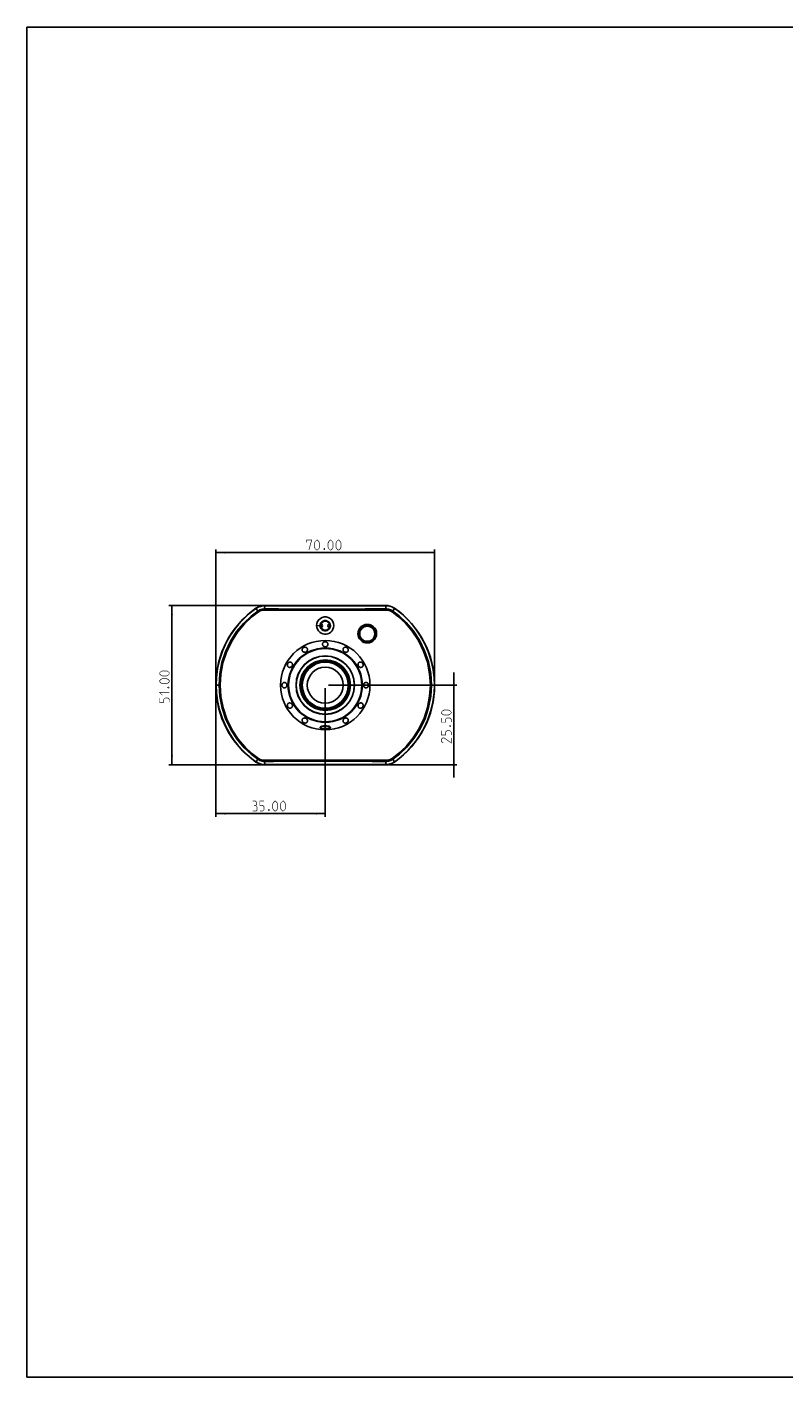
# Model space of a CAD drawing. Header units: millimetres. Extents: x 0 to 559, y 0 to 432.
# Tile 1 of 6: x 0 to 242, y 0 to 432. Entities that reach past the tile are written whole.
import ezdxf

# ---------------------------------------------------------------- set-up
doc = ezdxf.new("R2010")
doc.units = ezdxf.units.MM
doc.header["$LTSCALE"] = 30.734
doc.layers.get('0').update_dxf_attribs({"linetype": 'CONTINUOUS'})
doc.layers.add('02___PRT_ALL_AXES', color=7, linetype='CONTINUOUS')
doc.layers.add('03___PRT_ALL_CURVES', color=7, linetype='CONTINUOUS')
doc.styles.get("Standard").update_dxf_attribs({"font": 'txt', "width": 0.8})
doc.dimstyles.new('DIMSTYLE_1', dxfattribs={"dimtxt": 3.2, "dimasz": 3, "dimexe": 0.18, "dimexo": 0.0625, "dimgap": 0.09, "dimtad": 1, "dimzin": 0, "dimdsep": 46, "dimtxsty": 'STANDARD', "dimblk": '_FILLED', "dimblk1": '_FILLED', "dimblk2": '_FILLED', "dimcen": 0.09, "dimadec": 0, "dimazin": 0, "dimtp": 0.01, "dimtm": 0.01, "dimtfac": 1, "dimtofl": 0, "dimtmove": 0, "dimatfit": 3, "dimldrblk": '_FILLED', "dimfxl": 1, "dimtolj": 1, "dimtzin": 0, "dimarcsym": 0})

# ---------------------------------------------------------------- blocks, each defined once
blk = doc.blocks.new('_FILLED')
at = {"color": 0, "linetype": 'BYBLOCK'}
blk.add_solid([(0, 0), (-1, 0.1), (-1, -0.1)], dxfattribs=at)
blk = doc.blocks.new('*D0')
at = {"color": 2, "linetype": 'CONTINUOUS'}
for p, q in [((60.45, 222.29), (60.45, 264.68)), ((60.45, 263.68), (95.45, 263.68)), ((130.45, 263.68), (95.45, 263.68)), ((130.45, 222.29), (130.45, 264.68))]:
    blk.add_line(p, q, dxfattribs=at)
at = {"color": 2, "linetype": 'CONTINUOUS', "xscale": 3, "yscale": 3, "zscale": 3, "rotation": 180}
blk.add_blockref('_FILLED', (60.45, 263.68), dxfattribs=at)
at = {"color": 2, "linetype": 'CONTINUOUS', "xscale": 3, "yscale": 3, "zscale": 3}
blk.add_blockref('_FILLED', (130.45, 263.68), dxfattribs=at)
blk = doc.blocks.new('*D1')
at = {"color": 2, "linetype": 'CONTINUOUS'}
for p, q in [((75.14, 246.79), (45.4, 246.79)), ((46.4, 246.79), (46.4, 221.29)), ((46.4, 195.79), (46.4, 221.29)), ((75.14, 195.79), (45.4, 195.79))]:
    blk.add_line(p, q, dxfattribs=at)
at = {"color": 2, "linetype": 'CONTINUOUS', "xscale": 3, "yscale": 3, "zscale": 3}
for p, rotation in [((46.4, 246.79), 90), ((46.4, 195.79), 270)]:
    blk.add_blockref('_FILLED', p, dxfattribs=dict(at, rotation=rotation))
blk = doc.blocks.new('*D2')
at = {"color": 2, "linetype": 'CONTINUOUS'}
for p, q in [((60.45, 220.29), (60.45, 179.19)), ((95.45, 220.29), (95.45, 179.19)), ((60.45, 180.19), (77.95, 180.19)), ((95.45, 180.19), (77.95, 180.19))]:
    blk.add_line(p, q, dxfattribs=at)
at = {"color": 2, "linetype": 'CONTINUOUS', "xscale": 3, "yscale": 3, "zscale": 3, "rotation": 180}
blk.add_blockref('_FILLED', (60.45, 180.19), dxfattribs=at)
at = {"color": 2, "linetype": 'CONTINUOUS', "xscale": 3, "yscale": 3, "zscale": 3}
blk.add_blockref('_FILLED', (95.45, 180.19), dxfattribs=at)
blk = doc.blocks.new('*D3')
at = {"color": 2, "linetype": 'CONTINUOUS'}
for p, q in [((136.59, 221.29), (136.59, 225.29)), ((136.59, 225.29), (136.59, 208.54)), ((96.45, 221.29), (137.59, 221.29)), ((136.59, 191.79), (136.59, 208.54)), ((115.76, 195.79), (137.59, 195.79)), ((136.59, 195.79), (136.59, 191.79))]:
    blk.add_line(p, q, dxfattribs=at)
at = {"color": 2, "linetype": 'CONTINUOUS', "xscale": 3, "yscale": 3, "zscale": 3}
for p, rotation in [((136.59, 221.29), 270), ((136.59, 195.79), 90)]:
    blk.add_blockref('_FILLED', p, dxfattribs=dict(at, rotation=rotation))

msp = doc.modelspace()

# ---------------------------------------------------------------- linework, layer by layer
at = {"color": 7, "linetype": 'CONTINUOUS'}
for p, q in [((0, 0), (0, 431.8)), ((0, 431.8), (558.8, 431.8)), ((76.13, 246.71), (75.962, 245.663)), ((76.13, 246.71), (87.14, 246.708)), ((76.142, 246.787), (114.76, 246.787)), ((87.14, 246.708), (91.793, 246.707)), ((91.793, 246.707), (95.479, 246.707)), ((95.479, 246.707), (114.773, 246.71)), ((114.773, 246.71), (114.941, 245.663)), ((73.318, 245.829), (73.851, 245.003)), ((86.795, 245.274), (84.87, 245.279)), ((87.794, 245.638), (84.882, 245.644)), ((89.55, 245.269), (86.795, 245.274)), ((89.557, 245.636), (87.794, 245.638)), ((90.968, 245.268), (89.55, 245.269)), ((90.973, 245.634), (89.557, 245.636)), ((92.187, 245.266), (90.968, 245.268)), ((92.19, 245.633), (90.973, 245.634)), ((93.42, 245.265), (92.187, 245.266)), ((93.422, 245.632), (92.19, 245.633)), ((94.648, 245.265), (93.42, 245.265)), ((94.649, 245.632), (93.422, 245.632)), ((95.873, 245.265), (94.648, 245.265)), ((95.873, 245.632), (94.649, 245.632)), ((97.099, 245.632), (95.873, 245.632)), ((97.101, 245.265), (95.873, 245.265)), ((98.334, 245.633), (97.099, 245.632)), ((98.337, 245.266), (97.101, 245.265)), ((99.55, 245.634), (98.334, 245.633)), ((99.554, 245.267), (98.337, 245.266)), ((100.979, 245.635), (99.55, 245.634)), ((100.985, 245.269), (99.554, 245.267)), ((102.685, 245.638), (100.979, 245.635)), ((102.693, 245.272), (100.985, 245.269)), ((104.497, 245.641), (102.685, 245.638)), ((104.507, 245.275), (102.693, 245.272)), ((106.256, 245.644), (104.497, 245.641)), ((106.268, 245.279), (104.507, 245.275)), ((108.223, 245.648), (106.256, 245.644)), ((108.238, 245.284), (106.268, 245.279)), ((109.375, 245.287), (108.238, 245.284)), ((117.584, 245.828), (117.052, 245.003)), ((92.691, 240.357), (93.809, 240.28)), ((96.901, 240.964), (96.901, 239.611)), ((96.901, 240.537), (96.971, 240.537)), ((96.901, 240.037), (96.971, 240.037)), ((96.971, 240.537), (96.971, 240.037)), ((109.911, 240.187), (107.888, 240.187)), ((109.239, 240.362), (108.558, 240.362)), ((108.65, 240.374), (108.65, 240.362)), ((108.85, 240.4), (108.85, 240.362)), ((60.451, 221.287), (61.818, 221.287)), ((130.451, 221.287), (129.085, 221.287)), ((95.387, 213.26), (95.44, 213.283)), ((95.516, 213.26), (95.463, 213.283)), ((93.79, 207.777), (93.83, 207.884)), ((96.013, 208.216), (96.325, 208.176)), ((73.319, 196.746), (73.851, 197.572)), ((75.931, 197.274), (77.423, 197.277)), ((76.13, 195.864), (75.962, 196.912)), ((84.048, 195.866), (76.13, 195.864)), ((114.76, 195.787), (76.142, 195.787)), ((77.423, 197.277), (81.525, 197.288)), ((78.907, 196.919), (84.643, 196.931)), ((81.525, 197.288), (84.63, 197.296)), ((91.964, 195.867), (84.048, 195.866)), ((84.63, 197.296), (86.39, 197.299)), ((84.643, 196.931), (86.4, 196.934)), ((86.39, 197.299), (88.203, 197.303)), ((86.4, 196.934), (88.211, 196.937)), ((88.203, 197.303), (89.909, 197.306)), ((88.211, 196.937), (89.915, 196.939)), ((89.909, 197.306), (91.948, 197.308)), ((89.915, 196.939), (91.347, 196.941)), ((91.347, 196.941), (92.562, 196.942)), ((91.948, 197.308), (93.179, 197.309)), ((101.229, 195.867), (91.964, 195.867)), ((92.562, 196.942), (93.797, 196.942)), ((93.179, 197.309), (94.409, 197.31)), ((93.797, 196.942), (95.023, 196.943)), ((94.409, 197.31), (95.635, 197.31)), ((95.023, 196.943), (96.247, 196.943)), ((95.635, 197.31), (96.861, 197.31)), ((96.247, 196.943), (97.473, 196.942)), ((96.861, 197.31), (98.093, 197.309)), ((97.473, 196.942), (98.705, 196.942)), ((98.705, 196.942), (99.922, 196.94)), ((99.922, 196.94), (101.336, 196.939)), ((102.17, 197.304), (104.093, 197.3)), ((114.773, 195.864), (114.941, 196.912)), ((117.584, 196.746), (117.052, 197.572)), ((0, 0), (558.8, 0))]:
    msp.add_line(p, q, dxfattribs=at)
at = {"color": 2, "linetype": 'CONTINUOUS', "const_width": 0.2}
for points in [[(89.509, 266.994), (89.509, 267.68), (91.109, 267.68), (90.194, 264.48)], [(92.023, 265.394), (92.023, 266.766), (92.251, 267.223), (92.709, 267.68), (92.937, 267.68), (93.394, 267.223), (93.623, 266.766), (93.623, 265.394), (93.394, 264.937), (92.937, 264.48), (92.709, 264.48), (92.251, 264.937), (92.023, 265.394)], [(96.366, 265.394), (96.366, 266.766), (96.594, 267.223), (97.051, 267.68), (97.28, 267.68), (97.737, 267.223), (97.966, 266.766), (97.966, 265.394), (97.737, 264.937), (97.28, 264.48), (97.051, 264.48), (96.594, 264.937), (96.366, 265.394)], [(98.88, 265.394), (98.88, 266.766), (99.109, 267.223), (99.566, 267.68), (99.794, 267.68), (100.251, 267.223), (100.48, 266.766), (100.48, 265.394), (100.251, 264.937), (99.794, 264.48), (99.566, 264.48), (99.109, 264.937), (98.88, 265.394)], [(95.223, 265.013), (95.299, 264.861), (95.299, 264.785), (95.223, 264.633), (95.07, 264.633), (94.994, 264.785), (94.994, 264.861), (95.07, 265.013), (95.223, 265.013)], [(44.687, 224.259), (43.316, 224.259), (42.859, 224.487), (42.402, 224.944), (42.402, 225.173), (42.859, 225.63), (43.316, 225.859), (44.687, 225.859), (45.144, 225.63), (45.602, 225.173), (45.602, 224.944), (45.144, 224.487), (44.687, 224.259)], [(44.687, 221.744), (43.316, 221.744), (42.859, 221.973), (42.402, 222.43), (42.402, 222.659), (42.859, 223.116), (43.316, 223.344), (44.687, 223.344), (45.144, 223.116), (45.602, 222.659), (45.602, 222.43), (45.144, 221.973), (44.687, 221.744)], [(45.068, 220.602), (45.221, 220.678), (45.297, 220.678), (45.449, 220.602), (45.449, 220.449), (45.297, 220.373), (45.221, 220.373), (45.068, 220.449), (45.068, 220.602)], [(43.316, 218.087), (42.402, 219.002), (45.602, 219.002)], [(45.602, 215.802), (45.602, 216.716), (45.144, 217.173), (44.23, 217.173), (43.773, 216.716), (43.773, 215.802), (42.402, 215.802), (42.402, 217.173)], [(134.878, 211.737), (133.506, 211.737), (133.049, 211.966), (132.592, 212.423), (132.592, 212.652), (133.049, 213.109), (133.506, 213.337), (134.878, 213.337), (135.335, 213.109), (135.792, 212.652), (135.792, 212.423), (135.335, 211.966), (134.878, 211.737)], [(135.792, 209.452), (135.792, 210.366), (135.335, 210.823), (134.421, 210.823), (133.964, 210.366), (133.964, 209.452), (132.592, 209.452), (132.592, 210.823)], [(135.259, 208.309), (135.411, 208.385), (135.487, 208.385), (135.64, 208.309), (135.64, 208.156), (135.487, 208.08), (135.411, 208.08), (135.259, 208.156), (135.259, 208.309)], [(135.792, 205.337), (135.792, 206.252), (135.335, 206.709), (134.421, 206.709), (133.964, 206.252), (133.964, 205.337), (132.592, 205.337), (132.592, 206.709)], [(135.792, 204.423), (135.792, 202.823), (133.506, 204.423), (133.049, 204.423), (132.592, 203.966), (132.592, 203.28), (133.278, 202.823)], [(73.151, 182.821), (73.532, 183.049), (73.532, 183.735), (73.151, 184.192), (72.237, 184.192)], [(72.237, 180.992), (73.38, 180.992), (73.609, 181.221), (73.609, 182.364), (73.151, 182.821), (72.694, 182.821)], [(74.523, 180.992), (75.437, 180.992), (75.894, 181.449), (75.894, 182.364), (75.437, 182.821), (74.523, 182.821), (74.523, 184.192), (75.894, 184.192)], [(77.494, 181.525), (77.57, 181.373), (77.57, 181.297), (77.494, 181.144), (77.342, 181.144), (77.266, 181.297), (77.266, 181.373), (77.342, 181.525), (77.494, 181.525)], [(78.637, 181.906), (78.637, 183.278), (78.866, 183.735), (79.323, 184.192), (79.551, 184.192), (80.009, 183.735), (80.237, 183.278), (80.237, 181.906), (80.009, 181.449), (79.551, 180.992), (79.323, 180.992), (78.866, 181.449), (78.637, 181.906)], [(81.151, 181.906), (81.151, 183.278), (81.38, 183.735), (81.837, 184.192), (82.066, 184.192), (82.523, 183.735), (82.751, 183.278), (82.751, 181.906), (82.523, 181.449), (82.066, 180.992), (81.837, 180.992), (81.38, 181.449), (81.151, 181.906)]]:
    msp.add_lwpolyline(points, dxfattribs=at)
at = {"color": 7, "linetype": 'CONTINUOUS'}
for points in [[(73.318, 245.829), (73.93, 246.192), (74.682, 246.493), (75.46, 246.665), (76.13, 246.71)], [(76.13, 246.71), (76.134, 246.753), (76.138, 246.779), (76.142, 246.787)], [(114.773, 246.71), (114.769, 246.752), (114.765, 246.779), (114.76, 246.787)], [(114.773, 246.71), (115.766, 246.61), (116.713, 246.313), (117.584, 245.829)], [(60.519, 221.287), (60.621, 223.761), (60.998, 226.622), (61.705, 229.629), (62.711, 232.531), (63.897, 235.101), (65.151, 237.281), (66.421, 239.132), (67.688, 240.722), (68.943, 242.102), (70.159, 243.288), (71.309, 244.296), (72.369, 245.138), (73.319, 245.828)], [(73.851, 245.003), (71.715, 243.361), (69.376, 241.147), (67.103, 238.426), (65.109, 235.32), (63.527, 231.986), (62.386, 228.49), (61.697, 224.868), (61.474, 221.287)], [(74.048, 244.715), (71.936, 243.092), (69.625, 240.906), (67.379, 238.218), (65.409, 235.15), (63.846, 231.856), (62.719, 228.403), (62.038, 224.824), (61.818, 221.287)], [(73.28, 245.887), (73.284, 245.88), (73.297, 245.861), (73.319, 245.829)], [(75.962, 245.663), (75.224, 245.59), (74.499, 245.363), (73.851, 245.003)], [(74.046, 244.714), (73.968, 244.827), (73.901, 244.927), (73.851, 245.003)], [(75.931, 245.301), (75.277, 245.238), (74.625, 245.035), (74.048, 244.715)], [(84.87, 245.279), (81.702, 245.286), (80.441, 245.289), (79.052, 245.293), (75.931, 245.301)], [(75.937, 245.301), (75.941, 245.443), (75.95, 245.567), (75.962, 245.663)], [(84.882, 245.644), (80.459, 245.653), (79.072, 245.656), (77.566, 245.659), (75.962, 245.663)], [(92.691, 240.357), (92.771, 241.02), (93.009, 241.648), (93.389, 242.199), (93.888, 242.64), (94.476, 242.948), (95.12, 243.107), (95.783, 243.107), (96.427, 242.948), (97.015, 242.64), (97.513, 242.199), (97.893, 241.649), (98.131, 241.021), (98.211, 240.357)], [(93.809, 240.287), (93.874, 240.753), (94.068, 241.18), (94.376, 241.536), (94.768, 241.788), (95.219, 241.92), (95.684, 241.92), (96.134, 241.788), (96.527, 241.536), (96.835, 241.18), (97.029, 240.753), (97.094, 240.287)], [(114.941, 245.663), (113.457, 245.659), (111.995, 245.656), (110.615, 245.653), (109.359, 245.65), (108.223, 245.648)], [(114.972, 245.301), (113.479, 245.297), (109.375, 245.287)], [(114.965, 245.301), (114.96, 245.443), (114.952, 245.567), (114.941, 245.663)], [(117.052, 245.003), (116.394, 245.367), (115.659, 245.594), (114.941, 245.663)], [(116.855, 244.716), (116.269, 245.039), (115.608, 245.241), (114.972, 245.301)], [(129.085, 221.287), (128.852, 224.93), (128.129, 228.615), (126.931, 232.166), (125.284, 235.521), (123.282, 238.542), (121.098, 241.095), (118.901, 243.148), (116.855, 244.716)], [(116.857, 244.714), (116.935, 244.828), (117.002, 244.927), (117.052, 245.003)], [(129.428, 221.287), (129.192, 224.975), (128.46, 228.704), (127.249, 232.3), (125.582, 235.696), (123.555, 238.754), (121.344, 241.339), (119.121, 243.417), (117.052, 245.003)], [(117.622, 245.887), (117.619, 245.88), (117.606, 245.86), (117.584, 245.828)], [(117.584, 245.828), (118.549, 245.127), (119.634, 244.262), (120.815, 243.223), (122.063, 241.995), (123.348, 240.565), (124.643, 238.913), (125.939, 236.981), (127.215, 234.69), (128.395, 232.015), (129.341, 229.12), (129.969, 226.254), (130.295, 223.597), (130.384, 221.287)], [(98.211, 240.357), (98.138, 239.727), (97.933, 239.145), (97.623, 238.647), (97.23, 238.238), (96.772, 237.924), (96.263, 237.708), (95.722, 237.598), (95.173, 237.599), (94.633, 237.71), (94.124, 237.927), (93.667, 238.243), (93.276, 238.653), (92.967, 239.149), (92.764, 239.729), (92.691, 240.357)], [(97.094, 240.287), (97.024, 239.818), (96.827, 239.396), (96.52, 239.046), (96.129, 238.797), (95.683, 238.667), (95.22, 238.667), (94.774, 238.797), (94.383, 239.045), (94.076, 239.396), (93.879, 239.817), (93.809, 240.287)], [(105.933, 237.741), (105.994, 238.348), (106.192, 238.961), (106.53, 239.536), (106.996, 240.028), (107.561, 240.402), (108.194, 240.638), (108.864, 240.726), (109.534, 240.66), (110.171, 240.446), (110.744, 240.094), (111.226, 239.619), (111.588, 239.048), (111.811, 238.41), (111.884, 237.744)], [(111.884, 237.744), (111.805, 237.071), (111.574, 236.429), (111.205, 235.859), (110.726, 235.394), (110.174, 235.057), (109.585, 234.851), (108.985, 234.774), (108.39, 234.817), (107.813, 234.98), (107.281, 235.255), (106.813, 235.632), (106.428, 236.102), (106.147, 236.636), (105.984, 237.196), (105.933, 237.741)], [(106.221, 237.722), (106.276, 238.269), (106.453, 238.819), (106.757, 239.334), (107.175, 239.775), (107.681, 240.11), (108.25, 240.322), (108.85, 240.4), (109.452, 240.341), (110.023, 240.15), (110.538, 239.834), (110.971, 239.407), (111.296, 238.895), (111.497, 238.322), (111.563, 237.722)], [(111.563, 237.722), (111.492, 237.116), (111.284, 236.541), (110.953, 236.03), (110.523, 235.614), (110.029, 235.312), (109.5, 235.128), (108.962, 235.059), (108.429, 235.098), (107.911, 235.244), (107.434, 235.491), (107.013, 235.83), (106.667, 236.251), (106.415, 236.73), (106.267, 237.232), (106.221, 237.722)], [(73.319, 196.746), (72.356, 197.447), (71.273, 198.308), (70.096, 199.344), (68.851, 200.568), (67.568, 201.994), (66.276, 203.639), (64.982, 205.563), (63.708, 207.844), (62.526, 210.511), (61.575, 213.408), (60.939, 216.289), (60.609, 218.965), (60.519, 221.287)], [(61.474, 221.287), (61.709, 217.613), (62.437, 213.892), (63.642, 210.305), (65.302, 206.913), (67.326, 203.849), (69.543, 201.252), (71.776, 199.162), (73.851, 197.572)], [(61.818, 221.287), (62.05, 217.658), (62.768, 213.982), (63.959, 210.438), (65.599, 207.087), (67.6, 204.061), (69.79, 201.495), (71.996, 199.432), (74.048, 197.859)], [(116.855, 197.859), (118.981, 199.494), (121.305, 201.698), (123.554, 204.397), (125.515, 207.463), (127.069, 210.748), (128.19, 214.194), (128.867, 217.763), (129.085, 221.287)], [(117.052, 197.572), (119.202, 199.226), (121.555, 201.457), (123.83, 204.19), (125.815, 207.293), (127.388, 210.619), (128.522, 214.107), (129.207, 217.72), (129.428, 221.287)], [(130.384, 221.287), (130.28, 218.79), (129.895, 215.899), (129.177, 212.873), (128.162, 209.971), (126.976, 207.418), (125.725, 205.252), (124.459, 203.412), (123.194, 201.829), (121.944, 200.456), (120.733, 199.276), (119.588, 198.273), (118.531, 197.435), (117.584, 196.746)], [(95.451, 207.266), (95.091, 207.278), (94.747, 207.316), (94.432, 207.377), (94.166, 207.458), (93.961, 207.556), (93.833, 207.665), (93.79, 207.777)], [(93.83, 207.884), (93.949, 207.982), (94.135, 208.067), (94.378, 208.137), (94.667, 208.19), (94.989, 208.224), (95.33, 208.241), (95.676, 208.238), (96.013, 208.216)], [(93.901, 207.872), (93.916, 207.91), (93.992, 207.979), (94.145, 208.055), (94.372, 208.124), (94.66, 208.18), (94.989, 208.217), (95.34, 208.234), (95.696, 208.23), (96.04, 208.206), (96.303, 208.171)], [(95.451, 207.364), (95.116, 207.376), (94.794, 207.413), (94.501, 207.474), (94.252, 207.555), (94.062, 207.652), (93.942, 207.761), (93.901, 207.873)], [(97.001, 207.873), (96.97, 207.775), (96.878, 207.679), (96.73, 207.59), (96.533, 207.512), (96.296, 207.449), (96.03, 207.402), (95.745, 207.373), (95.451, 207.364)], [(97.113, 207.777), (97.08, 207.679), (96.981, 207.583), (96.822, 207.493), (96.611, 207.415), (96.356, 207.351), (96.071, 207.304), (95.766, 207.275), (95.451, 207.266)], [(96.303, 208.171), (96.541, 208.122), (96.76, 208.054), (96.91, 207.98), (96.987, 207.91), (97.001, 207.872)], [(96.325, 208.176), (96.587, 208.122), (96.806, 208.053), (96.972, 207.971)], [(96.972, 207.971), (97.078, 207.877), (97.113, 207.777)], [(73.28, 196.687), (73.284, 196.694), (73.297, 196.714), (73.318, 196.746)], [(76.13, 195.864), (75.449, 195.911), (74.655, 196.089), (73.902, 196.397), (73.318, 196.746)], [(74.046, 197.86), (73.968, 197.747), (73.901, 197.648), (73.851, 197.572)], [(73.851, 197.572), (74.505, 197.209), (75.238, 196.982), (75.962, 196.912)], [(74.048, 197.859), (74.631, 197.537), (75.289, 197.335), (75.931, 197.274)], [(75.938, 197.274), (75.943, 197.132), (75.951, 197.008), (75.962, 196.912)], [(75.962, 196.912), (77.445, 196.915), (78.907, 196.919)], [(76.13, 195.864), (76.134, 195.822), (76.138, 195.796), (76.142, 195.787)], [(98.093, 197.309), (99.312, 197.308), (99.927, 197.307)], [(99.927, 197.307), (101.343, 197.305), (102.17, 197.304)], [(114.773, 195.864), (110.431, 195.865), (101.229, 195.867)], [(101.336, 196.939), (103.095, 196.936), (104.083, 196.935)], [(104.083, 196.935), (106.01, 196.931), (106.976, 196.929), (108.029, 196.927)], [(104.093, 197.3), (106.022, 197.296), (106.989, 197.294)], [(106.989, 197.294), (109.192, 197.288), (110.453, 197.285), (111.843, 197.282), (114.972, 197.274)], [(108.029, 196.927), (110.435, 196.922), (111.824, 196.919), (113.332, 196.916), (114.941, 196.912)], [(114.773, 195.864), (114.769, 195.822), (114.765, 195.796), (114.76, 195.787)], [(117.584, 196.746), (116.972, 196.382), (116.221, 196.081), (115.443, 195.91), (114.773, 195.864)], [(114.941, 196.912), (115.679, 196.985), (116.404, 197.212), (117.052, 197.572)], [(114.966, 197.273), (114.961, 197.132), (114.953, 197.008), (114.941, 196.912)], [(114.972, 197.274), (115.626, 197.337), (116.277, 197.539), (116.855, 197.859)], [(116.857, 197.861), (116.935, 197.747), (117.002, 197.648), (117.052, 197.572)], [(117.622, 196.687), (117.618, 196.694), (117.606, 196.714), (117.584, 196.746)]]:
    msp.add_lwpolyline(points, dxfattribs=at)
for centre, radius in [((95.451, 240.287), 1.45), ((95.451, 221.287), 14.303), ((95.451, 221.287), 14.301), ((95.451, 221.287), 11.884), ((95.451, 221.287), 11.71), ((95.451, 221.287), 9.353), ((95.451, 221.287), 9.304), ((95.451, 221.287), 8.082), ((95.451, 221.287), 8.032), ((95.451, 221.287), 8), ((95.451, 221.287), 7.913), ((95.451, 221.287), 7.7), ((95.451, 221.287), 7.361), ((95.451, 221.287), 5.75)]:
    msp.add_circle(centre, radius, dxfattribs=at)
for centre, radius, start, end in [((76.142, 241.787), 5, 90, 124.91692), ((114.76, 241.787), 5, 55.08477, 90), ((90.451, 221.287), 30, 124.91549, 235.08479), ((95.451, 240.287), 1.6, 25.00783, 334.99217), ((100.451, 221.287), 30, 304.91549, 55.08479), ((61.126, 216.587), 0.3, 189.10529, 197.17892), ((76.142, 200.787), 5, 235.08477, 270.00102), ((114.76, 200.787), 5, 270, 304.91692)]:
    msp.add_arc(centre, radius, start, end, dxfattribs=at)
at = {"layer": '02___PRT_ALL_AXES', "color": 7, "linetype": 'CONTINUOUS'}
for p, q in [((94.9, 241.787), (94.767, 241.787)), ((96.135, 241.787), (95.999, 241.787))]:
    msp.add_line(p, q, dxfattribs=at)
for points in [[(88.526, 233.283), (88.435, 233.224), (88.353, 233.158), (88.282, 233.088), (88.223, 233.015), (88.175, 232.943), (88.136, 232.871), (88.105, 232.795), (88.08, 232.714), (88.065, 232.628), (88.059, 232.536), (88.065, 232.444), (88.081, 232.358), (88.106, 232.278), (88.14, 232.203), (88.18, 232.135), (88.226, 232.073), (88.278, 232.017), (88.332, 231.968), (88.386, 231.928), (88.44, 231.895), (88.493, 231.868), (88.545, 231.845), (88.596, 231.827), (88.645, 231.813), (88.692, 231.803), (88.738, 231.795), (88.784, 231.79), (88.831, 231.788), (88.881, 231.788), (88.934, 231.791), (88.99, 231.797), (89.049, 231.808), (89.111, 231.824), (89.175, 231.845), (89.244, 231.874), (89.317, 231.912)], [(89.317, 231.912), (89.38, 231.952), (89.439, 231.996), (89.491, 232.041), (89.537, 232.088), (89.577, 232.135), (89.613, 232.183), (89.646, 232.232), (89.675, 232.285), (89.702, 232.341), (89.724, 232.4), (89.743, 232.462), (89.758, 232.527), (89.767, 232.594), (89.771, 232.664), (89.768, 232.738), (89.757, 232.817), (89.737, 232.898), (89.707, 232.977), (89.669, 233.053), (89.622, 233.124), (89.565, 233.19), (89.499, 233.25), (89.423, 233.304), (89.341, 233.347), (89.26, 233.379), (89.181, 233.399), (89.105, 233.412), (89.029, 233.417), (88.951, 233.415), (88.87, 233.406), (88.786, 233.389), (88.701, 233.364), (88.613, 233.328), (88.526, 233.283)], [(95.451, 235.139), (95.346, 235.134), (95.245, 235.118), (95.153, 235.094), (95.07, 235.064), (94.996, 235.03), (94.929, 234.991), (94.866, 234.945), (94.806, 234.893), (94.75, 234.834), (94.698, 234.764), (94.653, 234.687), (94.619, 234.607), (94.595, 234.527), (94.581, 234.448), (94.576, 234.369), (94.58, 234.292), (94.591, 234.217), (94.61, 234.145), (94.633, 234.079), (94.661, 234.021), (94.69, 233.967), (94.723, 233.919), (94.756, 233.875), (94.791, 233.836), (94.826, 233.801), (94.861, 233.769), (94.897, 233.74), (94.933, 233.714), (94.973, 233.689), (95.015, 233.664), (95.062, 233.641), (95.114, 233.619), (95.169, 233.599), (95.23, 233.582), (95.296, 233.569), (95.37, 233.559), (95.451, 233.556)], [(95.451, 233.556), (95.535, 233.559), (95.608, 233.569), (95.672, 233.582), (95.728, 233.598), (95.779, 233.615), (95.827, 233.634), (95.87, 233.655), (95.911, 233.677), (95.948, 233.699), (95.982, 233.723), (96.015, 233.747), (96.048, 233.774), (96.08, 233.803), (96.112, 233.835), (96.143, 233.871), (96.174, 233.911), (96.204, 233.954), (96.232, 234.001), (96.258, 234.053), (96.281, 234.11), (96.301, 234.173), (96.315, 234.238), (96.324, 234.306), (96.326, 234.378), (96.321, 234.453), (96.306, 234.533), (96.28, 234.617), (96.24, 234.707), (96.186, 234.792), (96.126, 234.864), (96.062, 234.925), (95.996, 234.976), (95.924, 235.02), (95.845, 235.059), (95.757, 235.092), (95.662, 235.117), (95.558, 235.134), (95.451, 235.139)], [(102.377, 233.283), (102.287, 233.33), (102.199, 233.365), (102.114, 233.39), (102.032, 233.406), (101.955, 233.415), (101.877, 233.417), (101.8, 233.412), (101.722, 233.399), (101.645, 233.379), (101.565, 233.349), (101.482, 233.305), (101.406, 233.252), (101.341, 233.193), (101.286, 233.13), (101.24, 233.063), (101.203, 232.994), (101.174, 232.922), (101.153, 232.849), (101.14, 232.779), (101.133, 232.714), (101.132, 232.651), (101.136, 232.592), (101.143, 232.537), (101.154, 232.484), (101.167, 232.436), (101.181, 232.391), (101.198, 232.348), (101.217, 232.306), (101.239, 232.263), (101.265, 232.22), (101.294, 232.176), (101.329, 232.13), (101.369, 232.085), (101.414, 232.039), (101.466, 231.994), (101.525, 231.95), (101.586, 231.912)], [(101.586, 231.912), (101.66, 231.873), (101.729, 231.845), (101.79, 231.824), (101.847, 231.81), (101.9, 231.799), (101.951, 231.793), (101.999, 231.789), (102.045, 231.787), (102.089, 231.789), (102.131, 231.792), (102.172, 231.796), (102.213, 231.803), (102.256, 231.813), (102.3, 231.825), (102.346, 231.841), (102.393, 231.86), (102.441, 231.883), (102.489, 231.91), (102.537, 231.942), (102.586, 231.981), (102.634, 232.026), (102.68, 232.077), (102.721, 232.132), (102.758, 232.194), (102.791, 232.263), (102.817, 232.34), (102.836, 232.427), (102.844, 232.525), (102.839, 232.625), (102.822, 232.717), (102.797, 232.799), (102.764, 232.876), (102.724, 232.949), (102.675, 233.022), (102.616, 233.093), (102.545, 233.162), (102.465, 233.226), (102.377, 233.283)], [(83.455, 228.213), (83.409, 228.123), (83.373, 228.031), (83.347, 227.94), (83.33, 227.852), (83.323, 227.768), (83.323, 227.689), (83.33, 227.611), (83.345, 227.533), (83.368, 227.455), (83.402, 227.376), (83.447, 227.297), (83.499, 227.227), (83.556, 227.167), (83.618, 227.115), (83.684, 227.071), (83.752, 227.035), (83.823, 227.008), (83.895, 226.987), (83.964, 226.975), (84.029, 226.969), (84.09, 226.968), (84.148, 226.972), (84.203, 226.979), (84.254, 226.99), (84.302, 227.002), (84.347, 227.017), (84.39, 227.034), (84.431, 227.052), (84.473, 227.074), (84.516, 227.099), (84.559, 227.128), (84.604, 227.162), (84.649, 227.2), (84.694, 227.244), (84.738, 227.294), (84.783, 227.353), (84.827, 227.421)], [(84.827, 227.421), (84.862, 227.489), (84.891, 227.556), (84.913, 227.622), (84.93, 227.686), (84.941, 227.748), (84.948, 227.81), (84.951, 227.872), (84.95, 227.934), (84.944, 227.997), (84.933, 228.062), (84.917, 228.126), (84.895, 228.191), (84.867, 228.254), (84.833, 228.318), (84.79, 228.381), (84.738, 228.445), (84.677, 228.503), (84.61, 228.555), (84.537, 228.598), (84.46, 228.633), (84.377, 228.659), (84.29, 228.675), (84.198, 228.68), (84.108, 228.674), (84.026, 228.659), (83.951, 228.637), (83.882, 228.609), (83.815, 228.575), (83.75, 228.535), (83.686, 228.487), (83.624, 228.431), (83.564, 228.367), (83.507, 228.293), (83.455, 228.213)], [(107.447, 228.213), (107.393, 228.297), (107.334, 228.372), (107.273, 228.436), (107.209, 228.493), (107.142, 228.541), (107.073, 228.583), (107.002, 228.617), (106.927, 228.645), (106.848, 228.665), (106.765, 228.677), (106.675, 228.68), (106.588, 228.671), (106.505, 228.653), (106.428, 228.627), (106.356, 228.593), (106.289, 228.552), (106.228, 228.505), (106.173, 228.453), (106.126, 228.399), (106.087, 228.345), (106.055, 228.292), (106.028, 228.239), (106.007, 228.187), (105.989, 228.136), (105.976, 228.088), (105.966, 228.041), (105.959, 227.995), (105.954, 227.949), (105.952, 227.902), (105.952, 227.852), (105.955, 227.798), (105.963, 227.742), (105.974, 227.683), (105.99, 227.622), (106.012, 227.557), (106.041, 227.488), (106.076, 227.421)], [(106.076, 227.421), (106.122, 227.35), (106.167, 227.291), (106.211, 227.242), (106.253, 227.2), (106.295, 227.165), (106.336, 227.133), (106.376, 227.106), (106.415, 227.082), (106.454, 227.061), (106.492, 227.043), (106.531, 227.026), (106.571, 227.012), (106.613, 226.999), (106.659, 226.987), (106.707, 226.978), (106.758, 226.972), (106.812, 226.968), (106.869, 226.969), (106.928, 226.974), (106.991, 226.984), (107.057, 227), (107.122, 227.023), (107.186, 227.053), (107.249, 227.09), (107.312, 227.136), (107.373, 227.192), (107.431, 227.262), (107.484, 227.344), (107.526, 227.433), (107.554, 227.518), (107.571, 227.6), (107.58, 227.681), (107.58, 227.763), (107.573, 227.849), (107.557, 227.938), (107.53, 228.031), (107.494, 228.123), (107.447, 228.213)], [(83.183, 221.287), (83.18, 221.368), (83.17, 221.444), (83.156, 221.509), (83.141, 221.566), (83.123, 221.617), (83.103, 221.665), (83.082, 221.709), (83.06, 221.749), (83.037, 221.786), (83.014, 221.821), (82.989, 221.854), (82.961, 221.888), (82.93, 221.921), (82.895, 221.955), (82.857, 221.987), (82.817, 222.018), (82.773, 222.047), (82.725, 222.075), (82.673, 222.1), (82.616, 222.122), (82.555, 222.14), (82.491, 222.153), (82.425, 222.161), (82.356, 222.162), (82.284, 222.157), (82.207, 222.143), (82.127, 222.118), (82.043, 222.081), (81.961, 222.032), (81.89, 221.976), (81.831, 221.917), (81.781, 221.857), (81.738, 221.793), (81.7, 221.725), (81.667, 221.65), (81.639, 221.568), (81.618, 221.481), (81.604, 221.385), (81.6, 221.287)], [(81.6, 221.287), (81.604, 221.188), (81.618, 221.093), (81.639, 221.006), (81.667, 220.924), (81.701, 220.847), (81.741, 220.776), (81.786, 220.711), (81.838, 220.65), (81.897, 220.593), (81.964, 220.541), (82.041, 220.494), (82.121, 220.459), (82.201, 220.434), (82.281, 220.418), (82.36, 220.413), (82.438, 220.415), (82.514, 220.426), (82.587, 220.444), (82.654, 220.467), (82.714, 220.494), (82.768, 220.524), (82.817, 220.557), (82.862, 220.591), (82.901, 220.626), (82.937, 220.661), (82.969, 220.696), (82.998, 220.732), (83.025, 220.769), (83.05, 220.808), (83.075, 220.852), (83.098, 220.899), (83.12, 220.951), (83.14, 221.007), (83.157, 221.068), (83.171, 221.134), (83.18, 221.209), (83.183, 221.287)], [(109.303, 221.287), (109.298, 221.387), (109.285, 221.482), (109.263, 221.569), (109.236, 221.651), (109.202, 221.727), (109.162, 221.798), (109.117, 221.863), (109.065, 221.925), (109.006, 221.982), (108.939, 222.034), (108.862, 222.08), (108.782, 222.116), (108.702, 222.141), (108.622, 222.156), (108.543, 222.162), (108.465, 222.16), (108.389, 222.149), (108.316, 222.131), (108.249, 222.108), (108.189, 222.08), (108.135, 222.05), (108.086, 222.018), (108.041, 221.984), (108.001, 221.949), (107.966, 221.914), (107.934, 221.879), (107.905, 221.843), (107.878, 221.806), (107.853, 221.766), (107.828, 221.723), (107.804, 221.676), (107.782, 221.624), (107.763, 221.568), (107.746, 221.507), (107.732, 221.44), (107.723, 221.365), (107.72, 221.287)], [(107.72, 221.287), (107.723, 221.207), (107.733, 221.13), (107.746, 221.065), (107.762, 221.009), (107.78, 220.957), (107.8, 220.91), (107.821, 220.866), (107.843, 220.825), (107.865, 220.788), (107.889, 220.754), (107.914, 220.72), (107.942, 220.687), (107.973, 220.653), (108.007, 220.62), (108.045, 220.587), (108.086, 220.556), (108.13, 220.527), (108.178, 220.5), (108.23, 220.475), (108.287, 220.453), (108.348, 220.435), (108.411, 220.422), (108.478, 220.414), (108.547, 220.413), (108.619, 220.418), (108.695, 220.432), (108.775, 220.456), (108.86, 220.493), (108.942, 220.543), (109.013, 220.599), (109.072, 220.657), (109.122, 220.718), (109.165, 220.781), (109.203, 220.85), (109.236, 220.925), (109.264, 221.006), (109.285, 221.094), (109.299, 221.189), (109.303, 221.287)], [(84.827, 215.153), (84.781, 215.224), (84.736, 215.284), (84.692, 215.333), (84.65, 215.374), (84.608, 215.41), (84.567, 215.441), (84.527, 215.469), (84.487, 215.493), (84.449, 215.514), (84.411, 215.532), (84.372, 215.548), (84.332, 215.563), (84.289, 215.576), (84.244, 215.587), (84.196, 215.596), (84.144, 215.603), (84.091, 215.606), (84.034, 215.606), (83.975, 215.601), (83.911, 215.591), (83.846, 215.574), (83.781, 215.552), (83.717, 215.522), (83.654, 215.485), (83.591, 215.439), (83.53, 215.382), (83.472, 215.313), (83.418, 215.23), (83.377, 215.142), (83.349, 215.056), (83.332, 214.974), (83.323, 214.894), (83.322, 214.811), (83.33, 214.726), (83.346, 214.636), (83.373, 214.544), (83.409, 214.452), (83.455, 214.361)], [(83.455, 214.361), (83.51, 214.277), (83.569, 214.203), (83.63, 214.138), (83.693, 214.082), (83.76, 214.033), (83.83, 213.992), (83.901, 213.957), (83.975, 213.93), (84.054, 213.91), (84.138, 213.898), (84.227, 213.895), (84.315, 213.903), (84.397, 213.921), (84.475, 213.948), (84.547, 213.982), (84.614, 214.023), (84.675, 214.07), (84.73, 214.122), (84.777, 214.176), (84.816, 214.23), (84.848, 214.283), (84.874, 214.336), (84.896, 214.388), (84.914, 214.439), (84.927, 214.487), (84.937, 214.534), (84.944, 214.58), (84.949, 214.626), (84.951, 214.673), (84.951, 214.723), (84.947, 214.776), (84.94, 214.833), (84.929, 214.892), (84.913, 214.953), (84.891, 215.018), (84.862, 215.086), (84.827, 215.153)], [(106.076, 215.153), (106.041, 215.086), (106.012, 215.018), (105.99, 214.953), (105.973, 214.889), (105.962, 214.827), (105.954, 214.765), (105.952, 214.703), (105.953, 214.641), (105.959, 214.577), (105.97, 214.513), (105.986, 214.448), (106.008, 214.384), (106.036, 214.32), (106.07, 214.257), (106.113, 214.193), (106.165, 214.13), (106.226, 214.071), (106.293, 214.02), (106.365, 213.977), (106.443, 213.942), (106.525, 213.916), (106.613, 213.9), (106.705, 213.895), (106.794, 213.901), (106.876, 213.916), (106.951, 213.938), (107.021, 213.966), (107.088, 214), (107.153, 214.04), (107.217, 214.088), (107.279, 214.144), (107.339, 214.208), (107.396, 214.281), (107.447, 214.361)], [(107.447, 214.361), (107.494, 214.452), (107.53, 214.544), (107.556, 214.635), (107.573, 214.723), (107.58, 214.807), (107.58, 214.886), (107.573, 214.964), (107.558, 215.041), (107.534, 215.12), (107.501, 215.199), (107.456, 215.277), (107.404, 215.347), (107.347, 215.408), (107.285, 215.46), (107.219, 215.504), (107.15, 215.539), (107.08, 215.567), (107.008, 215.587), (106.939, 215.6), (106.874, 215.606), (106.813, 215.606), (106.755, 215.603), (106.7, 215.595), (106.648, 215.585), (106.601, 215.572), (106.556, 215.558), (106.513, 215.541), (106.472, 215.522), (106.43, 215.501), (106.387, 215.476), (106.343, 215.447), (106.299, 215.413), (106.254, 215.375), (106.209, 215.331), (106.164, 215.281), (106.12, 215.221), (106.076, 215.153)], [(89.317, 210.663), (89.243, 210.701), (89.174, 210.73), (89.113, 210.75), (89.056, 210.765), (89.003, 210.775), (88.952, 210.782), (88.903, 210.786), (88.858, 210.787), (88.814, 210.786), (88.772, 210.783), (88.731, 210.778), (88.69, 210.771), (88.647, 210.762), (88.603, 210.75), (88.557, 210.734), (88.51, 210.715), (88.462, 210.692), (88.414, 210.665), (88.366, 210.632), (88.317, 210.594), (88.268, 210.549), (88.223, 210.498), (88.182, 210.442), (88.145, 210.381), (88.112, 210.312), (88.086, 210.234), (88.067, 210.147), (88.059, 210.05), (88.064, 209.949), (88.081, 209.858), (88.106, 209.775), (88.139, 209.699), (88.179, 209.625), (88.228, 209.553), (88.287, 209.482), (88.357, 209.413), (88.437, 209.348), (88.526, 209.291)], [(88.526, 209.291), (88.616, 209.245), (88.704, 209.21), (88.789, 209.185), (88.87, 209.169), (88.948, 209.16), (89.026, 209.158), (89.103, 209.163), (89.181, 209.175), (89.258, 209.196), (89.338, 209.226), (89.42, 209.269), (89.496, 209.322), (89.562, 209.381), (89.617, 209.445), (89.663, 209.511), (89.7, 209.581), (89.729, 209.653), (89.75, 209.725), (89.763, 209.795), (89.77, 209.861), (89.77, 209.923), (89.767, 209.982), (89.759, 210.038), (89.749, 210.09), (89.736, 210.139), (89.721, 210.184), (89.705, 210.227), (89.686, 210.269), (89.664, 210.311), (89.638, 210.355), (89.608, 210.399), (89.574, 210.444), (89.534, 210.49), (89.489, 210.536), (89.436, 210.581), (89.378, 210.624), (89.317, 210.663)], [(101.586, 210.663), (101.523, 210.623), (101.464, 210.579), (101.412, 210.533), (101.366, 210.487), (101.326, 210.44), (101.29, 210.392), (101.257, 210.342), (101.228, 210.29), (101.201, 210.234), (101.178, 210.175), (101.159, 210.113), (101.145, 210.048), (101.136, 209.981), (101.132, 209.911), (101.135, 209.836), (101.146, 209.757), (101.166, 209.676), (101.196, 209.597), (101.234, 209.522), (101.281, 209.451), (101.337, 209.385), (101.403, 209.325), (101.48, 209.271), (101.562, 209.227), (101.643, 209.196), (101.722, 209.175), (101.798, 209.163), (101.874, 209.158), (101.952, 209.16), (102.033, 209.169), (102.116, 209.186), (102.202, 209.211), (102.29, 209.246), (102.377, 209.291)], [(102.377, 209.291), (102.468, 209.35), (102.55, 209.417), (102.62, 209.487), (102.68, 209.56), (102.728, 209.631), (102.767, 209.704), (102.798, 209.78), (102.822, 209.86), (102.838, 209.946), (102.844, 210.038), (102.838, 210.131), (102.822, 210.217), (102.797, 210.297), (102.763, 210.371), (102.723, 210.44), (102.677, 210.502), (102.625, 210.558), (102.571, 210.606), (102.517, 210.646), (102.463, 210.68), (102.41, 210.707), (102.358, 210.73), (102.307, 210.747), (102.258, 210.761), (102.211, 210.772), (102.165, 210.779), (102.119, 210.784), (102.072, 210.787), (102.022, 210.787), (101.969, 210.784), (101.913, 210.777), (101.854, 210.766), (101.792, 210.751), (101.728, 210.73), (101.658, 210.701), (101.586, 210.663)]]:
    msp.add_lwpolyline(points, dxfattribs=at)
msp.add_circle((108.891, 237.712), 2.4, dxfattribs=at)
at = {"layer": '03___PRT_ALL_CURVES', "color": 4, "linetype": 'CONTINUOUS'}
for centre in [(94.181, 240.287), (96.721, 240.287)]:
    msp.add_circle(centre, 0.445, dxfattribs=at)

# ---------------------------------------------------------------- dimensions: what is measured, and where the dimension line sits
at = {"color": 2, "linetype": 'CONTINUOUS'}
dim = msp.add_linear_dim(base=(130.451, 263.68), p1=(60.451, 222.289), p2=(130.451, 222.285), dimstyle='DIMSTYLE_1', dxfattribs=at)
dim.commit()
dim.dimension.update_dxf_attribs({"geometry": '*D0', "text_midpoint": (89.509, 264.48), "dimtype": 160})
for base, p1, p2, angle, picture, middle in [((46.402, 195.787), (75.142, 246.787), (75.142, 195.787), 270, '*D1', (45.602, 215.802)), ((136.592, 221.287), (115.76, 195.787), (96.451, 221.287), 90, '*D3', (135.792, 202.823)), ((60.451, 180.192), (95.451, 220.287), (60.451, 220.289), 180, '*D2', (72.237, 180.992))]:
    dim = msp.add_linear_dim(base=base, p1=p1, p2=p2, angle=angle, dimstyle='DIMSTYLE_1', dxfattribs=at)
    dim.commit()
    dim.dimension.update_dxf_attribs({"geometry": picture, "text_midpoint": middle, "dimtype": 160})

doc.saveas('drawing.dxf')
